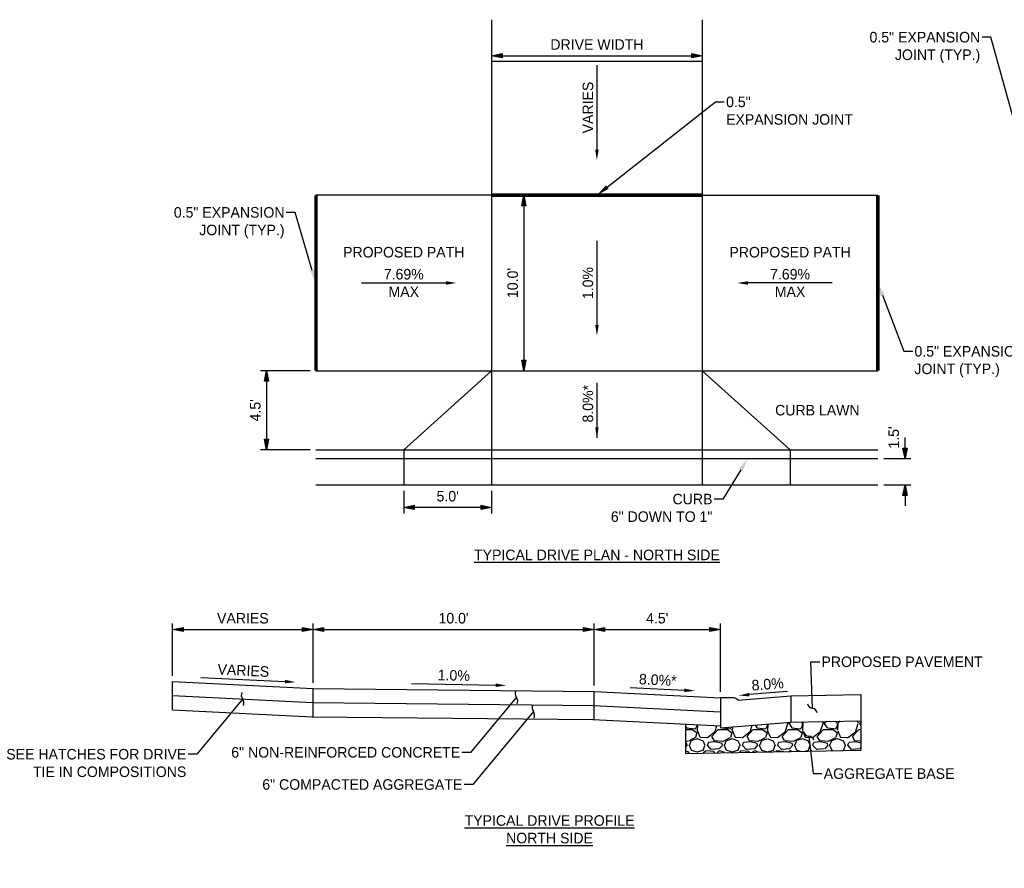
# Model space of a CAD drawing. Header units: feet. Extents: x 18895 to 19174, y 13693 to 13938.
# Tile 2 of 17: x 18946 to 18981, y 13734 to 13764. Entities that reach past the tile are written whole.
import ezdxf
from ezdxf import colors
from ezdxf.entities.mleader import LeaderData, LeaderLine
from ezdxf.math import Vec2, Vec3

# ---------------------------------------------------------------- set-up
doc = ezdxf.new("R2010")
doc.units = ezdxf.units.FT
doc.header["$MEASUREMENT"] = 0
doc.layers.add('PV_P_EOP', color=7, linetype='Continuous')
doc.layers.add('PV_X_Text', color=7, linetype='Continuous')
doc.styles.add('Slanted-Normal', font='font31.shx', dxfattribs={"height": 0.125})
doc.styles.get("Standard").update_dxf_attribs({"font": 'font31.shx'})
doc.dimstyles.new('Dec-1  Slanted', dxfattribs={"dimtxt": 0.125, "dimasz": 0.125, "dimexe": 0.07, "dimexo": 0.07, "dimgap": 0.07, "dimtad": 1, "dimdec": 1, "dimzin": 3, "dimdsep": 46, "dimtxsty": 'Slanted-Normal', "dimblk": 'Dim1', "dimcen": 0, "dimclrd": 95, "dimclre": 95, "dimclrt": 7, "dimadec": 1, "dimazin": 3, "dimtfac": 1, "dimtdec": 1, "dimtix": 1, "dimtofl": 0, "dimtmove": 1, "dimatfit": 3, "dimldrblk": 'Dim1', "dimfxl": 1, "dimtolj": 1, "dimtzin": 0, "dimlwd": -1, "dimlwe": -1, "dimarcsym": 0})

# ---------------------------------------------------------------- blocks, each defined once
blk = doc.blocks.new('_Integral')
at = {"color": 0, "linetype": 'ByBlock', "lineweight": -2}
for centre, start, end in [((0.445, -0.091), 102, 168), ((-0.445, 0.091), 282, 348)]:
    blk.add_arc(centre, 0.454, start, end, dxfattribs=at)
blk = doc.blocks.new('Dim1')
h = blk.add_hatch(color=4)
h.dxf.hatch_style = 1
h.paths.add_polyline_path([(0, 0), (-1, -0.2), (-1, 0.2)])
at = {"color": 4}
blk.add_lwpolyline([(0, 0), (-1, -0.2), (-1, 0.2), (0, 0)], dxfattribs=at)
blk = doc.blocks.new('*D927')
at = {"layer": 'Defpoints', "color": 0, "transparency": 16777216}
for p in [(18956.188, 13742.483), (18951.188, 13740.627), (18956.188, 13740.377)]:
    blk.add_point(p, dxfattribs=at)
at = {"layer": 'PV_X_Text', "color": 95, "linetype": 'Continuous', "transparency": 16777216}
for p, q in [((18951.188, 13740.837), (18951.188, 13742.693)), ((18951.563, 13742.483), (18955.813, 13742.483)), ((18956.188, 13740.587), (18956.188, 13742.693))]:
    blk.add_line(p, q, dxfattribs=at)
at = {"layer": 'PV_X_Text', "color": 95, "transparency": 16777216, "xscale": 0.375, "yscale": 0.375, "zscale": 0.375, "rotation": 180}
blk.add_blockref('Dim1', (18951.188, 13742.483), dxfattribs=at)
at = {"layer": 'PV_X_Text', "color": 95, "transparency": 16777216, "xscale": 0.375, "yscale": 0.375, "zscale": 0.375}
blk.add_blockref('Dim1', (18956.188, 13742.483), dxfattribs=at)
at = {"layer": 'PV_X_Text', "color": 7, "transparency": 16777216, "insert": (18953.688, 13742.88), "char_height": 0.375, "attachment_point": 5, "style": 'Slanted-Normal'}
blk.add_mtext('\\A1;VARIES', dxfattribs=at)
blk = doc.blocks.new('*D926')
at = {"layer": 'Defpoints', "color": 0, "transparency": 16777216}
for p in [(18966.188, 13742.483), (18956.188, 13740.377), (18966.188, 13740.277)]:
    blk.add_point(p, dxfattribs=at)
at = {"layer": 'PV_X_Text', "color": 95, "linetype": 'Continuous', "transparency": 16777216}
for p, q in [((18956.188, 13740.587), (18956.188, 13742.693)), ((18956.563, 13742.483), (18965.813, 13742.483)), ((18966.188, 13740.487), (18966.188, 13742.693))]:
    blk.add_line(p, q, dxfattribs=at)
at = {"layer": 'PV_X_Text', "color": 95, "transparency": 16777216, "xscale": 0.375, "yscale": 0.375, "zscale": 0.375, "rotation": 180}
blk.add_blockref('Dim1', (18956.188, 13742.483), dxfattribs=at)
at = {"layer": 'PV_X_Text', "color": 95, "transparency": 16777216, "xscale": 0.375, "yscale": 0.375, "zscale": 0.375}
blk.add_blockref('Dim1', (18966.188, 13742.483), dxfattribs=at)
at = {"layer": 'PV_X_Text', "color": 7, "transparency": 16777216, "insert": (18961.188, 13742.88), "char_height": 0.375, "attachment_point": 5, "style": 'Slanted-Normal'}
blk.add_mtext("\\A1;10.0'", dxfattribs=at)
blk = doc.blocks.new('*D928')
at = {"layer": 'Defpoints', "color": 0, "transparency": 16777216}
for p in [(18970.688, 13742.483), (18966.188, 13740.277), (18970.688, 13740.052)]:
    blk.add_point(p, dxfattribs=at)
at = {"layer": 'PV_X_Text', "color": 95, "linetype": 'Continuous', "transparency": 16777216}
for p, q in [((18966.188, 13740.487), (18966.188, 13742.693)), ((18966.563, 13742.483), (18970.313, 13742.483)), ((18970.688, 13740.262), (18970.688, 13742.693))]:
    blk.add_line(p, q, dxfattribs=at)
at = {"layer": 'PV_X_Text', "color": 95, "transparency": 16777216, "xscale": 0.375, "yscale": 0.375, "zscale": 0.375, "rotation": 180}
blk.add_blockref('Dim1', (18966.188, 13742.483), dxfattribs=at)
at = {"layer": 'PV_X_Text', "color": 95, "transparency": 16777216, "xscale": 0.375, "yscale": 0.375, "zscale": 0.375}
blk.add_blockref('Dim1', (18970.688, 13742.483), dxfattribs=at)
at = {"layer": 'PV_X_Text', "color": 7, "transparency": 16777216, "insert": (18968.438, 13742.88), "char_height": 0.375, "attachment_point": 5, "style": 'Slanted-Normal'}
blk.add_mtext("\\A1;4.5'", dxfattribs=at)
blk = doc.blocks.new('*D929')
at = {"layer": 'Defpoints', "color": 0, "transparency": 16777216}
for p in [(18962.541, 13762.912), (18970.041, 13762.912), (18970.041, 13762.912)]:
    blk.add_point(p, dxfattribs=at)
at = {"layer": 'PV_X_Text', "color": 95, "linetype": 'Continuous', "transparency": 16777216}
blk.add_line((18962.916, 13762.912), (18969.666, 13762.912), dxfattribs=at)
at = {"layer": 'PV_X_Text', "color": 95, "transparency": 16777216, "xscale": 0.375, "yscale": 0.375, "zscale": 0.375, "rotation": 180}
blk.add_blockref('Dim1', (18962.541, 13762.912), dxfattribs=at)
at = {"layer": 'PV_X_Text', "color": 95, "transparency": 16777216, "xscale": 0.375, "yscale": 0.375, "zscale": 0.375}
blk.add_blockref('Dim1', (18970.041, 13762.912), dxfattribs=at)
at = {"layer": 'PV_X_Text', "color": 7, "transparency": 16777216, "insert": (18966.291, 13763.31), "char_height": 0.375, "attachment_point": 5, "style": 'Slanted-Normal'}
blk.add_mtext('\\A1;DRIVE WIDTH', dxfattribs=at)
blk = doc.blocks.new('*D936')
at = {"layer": 'Defpoints', "color": 0, "transparency": 16777216}
for p in [(18962.541, 13757.943), (18962.541, 13751.693), (18963.69, 13751.693)]:
    blk.add_point(p, dxfattribs=at)
at = {"layer": 'PV_X_Text', "color": 95, "linetype": 'Continuous', "transparency": 16777216}
for p, q in [((18962.751, 13757.943), (18963.9, 13757.943)), ((18963.69, 13757.568), (18963.69, 13752.068)), ((18962.751, 13751.693), (18963.9, 13751.693))]:
    blk.add_line(p, q, dxfattribs=at)
at = {"layer": 'PV_X_Text', "color": 95, "transparency": 16777216, "xscale": 0.375, "yscale": 0.375, "zscale": 0.375}
for p, rotation in [((18963.69, 13757.943), 90), ((18963.69, 13751.693), 270)]:
    blk.add_blockref('Dim1', p, dxfattribs=dict(at, rotation=rotation))
at = {"layer": 'PV_X_Text', "color": 7, "transparency": 16777216, "insert": (18963.292, 13754.818), "char_height": 0.375, "attachment_point": 5, "rotation": 90, "style": 'Slanted-Normal'}
blk.add_mtext("\\A1;10.0'", dxfattribs=at)
blk = doc.blocks.new('*D935')
at = {"layer": 'Defpoints', "color": 0, "transparency": 16777216}
for p in [(18956.291, 13751.693), (18954.53, 13748.881), (18956.291, 13748.881)]:
    blk.add_point(p, dxfattribs=at)
at = {"layer": 'PV_X_Text', "color": 95, "linetype": 'Continuous', "transparency": 16777216}
for p, q in [((18956.081, 13751.693), (18954.32, 13751.693)), ((18954.53, 13751.318), (18954.53, 13749.256)), ((18956.081, 13748.881), (18954.32, 13748.881))]:
    blk.add_line(p, q, dxfattribs=at)
at = {"layer": 'PV_X_Text', "color": 95, "transparency": 16777216, "xscale": 0.375, "yscale": 0.375, "zscale": 0.375}
for p, rotation in [((18954.53, 13751.693), 90), ((18954.53, 13748.881), 270)]:
    blk.add_blockref('Dim1', p, dxfattribs=dict(at, rotation=rotation))
at = {"layer": 'PV_X_Text', "color": 7, "transparency": 16777216, "insert": (18954.133, 13750.287), "char_height": 0.375, "attachment_point": 5, "rotation": 90, "style": 'Slanted-Normal'}
blk.add_mtext("\\A1;4.5'", dxfattribs=at)
blk = doc.blocks.new('*D937')
at = {"layer": 'Defpoints', "color": 0, "transparency": 16777216}
for p in [(18976.291, 13748.568), (18976.291, 13747.631), (18977.257, 13747.631)]:
    blk.add_point(p, dxfattribs=at)
at = {"layer": 'PV_X_Text', "color": 95, "linetype": 'Continuous', "transparency": 16777216}
for p, q in [((18977.257, 13748.943), (18977.257, 13749.318)), ((18976.501, 13748.568), (18977.467, 13748.568)), ((18976.501, 13747.631), (18977.467, 13747.631)), ((18977.257, 13747.256), (18977.257, 13746.881))]:
    blk.add_line(p, q, dxfattribs=at)
at = {"layer": 'PV_X_Text', "color": 95, "transparency": 16777216, "xscale": 0.375, "yscale": 0.375, "zscale": 0.375}
for p, rotation in [((18977.257, 13748.568), 270), ((18977.257, 13747.631), 90)]:
    blk.add_blockref('Dim1', p, dxfattribs=dict(at, rotation=rotation))
at = {"layer": 'PV_X_Text', "color": 7, "transparency": 16777216, "insert": (18976.859, 13749.318), "char_height": 0.375, "attachment_point": 5, "rotation": 90, "style": 'Slanted-Normal'}
blk.add_mtext("\\A1;1.5'", dxfattribs=at)
blk = doc.blocks.new('*D938')
at = {"layer": 'Defpoints', "color": 0, "transparency": 16777216}
for p in [(18959.416, 13747.631), (18962.541, 13747.631), (18959.416, 13746.827)]:
    blk.add_point(p, dxfattribs=at)
at = {"layer": 'PV_X_Text', "color": 95, "linetype": 'Continuous', "transparency": 16777216}
for p, q in [((18959.416, 13747.421), (18959.416, 13746.617)), ((18962.541, 13747.421), (18962.541, 13746.617)), ((18962.166, 13746.827), (18959.791, 13746.827))]:
    blk.add_line(p, q, dxfattribs=at)
at = {"layer": 'PV_X_Text', "color": 95, "transparency": 16777216, "xscale": 0.375, "yscale": 0.375, "zscale": 0.375, "rotation": 180}
blk.add_blockref('Dim1', (18959.416, 13746.827), dxfattribs=at)
at = {"layer": 'PV_X_Text', "color": 95, "transparency": 16777216, "xscale": 0.375, "yscale": 0.375, "zscale": 0.375}
blk.add_blockref('Dim1', (18962.541, 13746.827), dxfattribs=at)
at = {"layer": 'PV_X_Text', "color": 7, "transparency": 16777216, "insert": (18960.979, 13747.225), "char_height": 0.375, "attachment_point": 5, "style": 'Slanted-Normal'}
blk.add_mtext("\\A1;5.0'", dxfattribs=at)

msp = doc.modelspace()

# ---------------------------------------------------------------- hatches: boundary and pattern name
at = {"layer": 'PV_P_EOP'}
h = msp.add_hatch(dxfattribs=at)
h.set_pattern_fill('GRAVEL', color=256, scale=1.25)
h.set_pattern_definition([(228.0127875, (-4775.49906, -3449.14961), (-10, -11.25), [0.16817, -16.64886006]), (184.96974073, (-4775.611563, -3449.274614), (15, 1.25), [0.288585, -28.56990595]), (132.51044708, (-4775.89906, -3449.299614), (12.5, -13.75), [0.203485, -20.145040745]), (267.273689, (-4776.386563, -3449.612114), (1.25, 25), [0.2627975, -26.01694755]), (292.83365418, (-4776.399063, -3449.874614), (-6.25, 15), [0.25769375, -25.51171641]), (357.273689, (-4776.299063, -3450.112114), (-25, 1.25), [0.2627975, -26.01694755]), (37.69424047, (-4776.036563, -3450.124614), (-16.25, -12.5), [0.34753625, -34.406060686]), (72.25532837, (-4775.761563, -3449.912114), (8.75, 27.5), [0.32811, -32.48290187]), (121.42956562, (-4775.661563, -3449.599614), (-10, 16.25), [0.2636875, -26.105091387]), (175.2363583, (-4775.79906, -3449.37461), (13.75, -1.25), [0.30104, -14.750953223]), (222.3974378, (-4776.099063, -3449.349614), (-15, -13.75), [0.38931, -38.541718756]), (138.81407483, (-4775.14906, -3449.62461), (-8.75, 7.5), [0.13287625, -13.154806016]), (171.4692344, (-4775.24906, -3449.537114), (16.25, -2.5), [0.25279625, -25.02688927]), (225, (-4775.4991, -3449.4996), (-1e-16, -1.25), [0.17677625, -1.590990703]), (203.1985905, (-4775.58656, -3449.34961), (6.25, 2.5), [0.0951975, -9.42451888]), (291.8014095, (-4775.67406, -3449.38711), (-1.25, 3.75), [0.13462875, -6.59682726]), (30.9637565, (-4775.62406, -3449.51211), (3.75, 2.5), [0.21866125, -7.07002862]), (161.5650512, (-4775.43656, -3449.3996), (2.5, -1.25), [0.15811375, -3.794733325]), (16.38954033, (-4776.39906, -3449.387114), (12.5, 3.75), [0.2215, -21.928556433]), (70.34617594, (-4776.18656, -3449.324614), (-5, -13.75), [0.18582625, -18.396759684]), (293.1985905, (-4775.43656, -3449.14961), (-2.5, 6.25), [0.19039375, -9.32932263]), (343.61045967, (-4775.36156, -3449.324614), (-12.5, 3.75), [0.2215, -21.928556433]), (339.4439548, (-4776.39906, -3450.16211), (-6.25, 2.5), [0.2136, -10.46640468]), (294.77514057, (-4776.19906, -3450.23711), (-6.25, 13.75), [0.1789725, -17.71830383]), (66.8014095, (-4775.42406, -3450.39961), (2.5, 6.25), [0.19039375, -9.32932263]), (17.35402464, (-4775.34906, -3450.224614), (-16.25, -5), [0.20953875, -20.74427952]), (69.4439548, (-4776.03656, -3450.39961), (-2.5, -6.25), [0.1068, -10.57320468]), (101.3099325, (-4775.49906, -3450.39961), (-1.25, 5), [0.0637375, -6.31003689]), (165.9637565, (-4775.51156, -3450.3371), (3.75, -1.25), [0.25769375, -4.89618828]), (186.00900596, (-4775.76156, -3450.274614), (12.5, 1.25), [0.2388125, -23.64240397]), (303.6900675, (-4775.62406, -3449.6246), (-1.25, 2.5), [0.1802775, -4.326661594]), (353.15722659, (-4775.524063, -3449.774614), (21.25, -2.5), [0.3147425, -31.15945328]), (60.9453959, (-4775.21156, -3449.81211), (-5, -8.75), [0.128695, -12.740842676]), (90, (-4775.1491, -3449.6996), (-1.25, 1.25), [0.075, -1.175]), (120.25643716, (-4775.78656, -3450.23711), (5, -8.75), [0.173655, -17.191899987]), (48.0127875, (-4775.87406, -3450.08711), (10, 11.25), [0.33634, -16.48069006]), (0, (-4775.6491, -3449.8371), (1.25, 1.25), [0.325, -0.925]), (325.30484647, (-4775.32406, -3449.837114), (12.5, -8.75), [0.1976425, -19.566592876]), (254.0546041, (-4775.16156, -3449.94961), (-1.25, -5), [0.1820025, -8.91813486]), (207.64597536, (-4775.211563, -3450.124614), (-23.75, -12.5), [0.29633125, -29.33684273]), (175.42607874, (-4775.474063, -3450.262114), (-16.25, 1.25), [0.31349875, -31.03634176])])
h.paths.add_polyline_path([(18969.436, 13739.113), (18970.688, 13739.049), (18970.688, 13738.979), (18973.188, 13739.182), (18975.688, 13739.232), (18975.688, 13738.19), (18969.438, 13738.065)])

# ---------------------------------------------------------------- linework, layer by layer
for points in [[(18962.541, 13764.193), (18962.541, 13747.631)], [(18970.041, 13764.193), (18970.041, 13747.631)], [(18962.541, 13762.722), (18970.041, 13762.722)], [(18962.541, 13757.943), (18956.291, 13757.943)], [(18970.041, 13757.943), (18976.291, 13757.943)], [(18956.291, 13751.693), (18976.291, 13751.693)], [(18962.541, 13751.693), (18959.416, 13748.881), (18959.416, 13747.631)], [(18970.041, 13751.693), (18973.166, 13748.881), (18973.166, 13747.631)], [(18956.291, 13748.881), (18976.291, 13748.881)], [(18956.291, 13748.568), (18976.291, 13748.568)], [(18956.291, 13747.631), (18976.291, 13747.631)], [(18951.188, 13739.626), (18951.188, 13740.627)], [(18951.188, 13740.627), (18956.188, 13740.377), (18966.188, 13740.277), (18970.688, 13740.052)], [(18956.188, 13739.377), (18956.188, 13740.377)], [(18951.188, 13740.126), (18956.173, 13739.877), (18966.165, 13739.777), (18970.688, 13739.551)], [(18966.188, 13739.275), (18966.188, 13740.277)], [(18970.688, 13740.052), (18970.688, 13738.979)], [(18971.313, 13739.969), (18973.188, 13740.119)], [(18973.188, 13740.119), (18975.688, 13740.169)], [(18973.188, 13740.119), (18973.188, 13739.179)], [(18975.688, 13740.169), (18975.688, 13738.19)], [(18951.188, 13739.626), (18956.158, 13739.377), (18966.143, 13739.277), (18970.688, 13739.051)], [(18969.438, 13739.113), (18969.438, 13738.065)], [(18970.688, 13738.979), (18973.188, 13739.179)], [(18973.188, 13739.182), (18975.688, 13739.232)], [(18969.438, 13738.065), (18975.688, 13738.19)]]:
    msp.add_lwpolyline(points, dxfattribs=at)
at = {"layer": 'PV_P_EOP', "const_width": 0.125}
for points in [[(18956.291, 13757.943), (18956.291, 13751.693)], [(18962.541, 13757.943), (18970.041, 13757.943)], [(18976.291, 13757.943), (18976.291, 13751.693)]]:
    msp.add_lwpolyline(points, dxfattribs=at)
at = {"layer": 'PV_P_EOP'}
msp.add_lwpolyline([(18971.313, 13739.969, 0.188257), (18971.101, 13740.052), (18970.688, 13740.052)], format="xyb", dxfattribs=at)
at = {"layer": 'PV_X_Text', "linetype": 'ByBlock', "lineweight": -2}
for points in [[(18966.291, 13762.569), (18966.291, 13759.568)], [(18966.291, 13756.319), (18966.291, 13753.318)], [(18957.916, 13754.818), (18960.917, 13754.818)], [(18974.667, 13754.818), (18971.666, 13754.818)], [(18952.189, 13740.777), (18955.186, 13740.627)], [(18959.687, 13740.557), (18962.688, 13740.497)], [(18967.471, 13740.413), (18969.404, 13740.316)], [(18973.074, 13740.269), (18971.716, 13740.161)]]:
    msp.add_lwpolyline(points, dxfattribs=at)
at = {"layer": 'PV_X_Text'}
msp.add_lwpolyline([(18966.291, 13751.268), (18966.291, 13749.306)], dxfattribs=at)
for points in [[(18966.229, 13759.568), (18966.291, 13759.193), (18966.354, 13759.568)], [(18960.917, 13754.881), (18961.292, 13754.818), (18960.917, 13754.756)], [(18971.666, 13754.881), (18971.291, 13754.818), (18971.666, 13754.756)], [(18966.229, 13753.318), (18966.291, 13752.943), (18966.354, 13753.318)], [(18966.229, 13749.681), (18966.291, 13749.306), (18966.354, 13749.681)], [(18955.189, 13740.69), (18955.561, 13740.608), (18955.183, 13740.565)], [(18962.689, 13740.559), (18963.063, 13740.49), (18962.687, 13740.435)], [(18969.407, 13740.379), (18969.779, 13740.297), (18969.401, 13740.254)], [(18971.711, 13740.223), (18971.342, 13740.131), (18971.721, 13740.098)]]:
    msp.add_solid(points, dxfattribs=at)

# ---------------------------------------------------------------- texts
at = {"layer": 'PV_P_EOP', "char_height": 0.375, "width": 29.24884, "attachment_point": 5, "style": 'Slanted-Normal'}
for s, insert in [('{\\LTYPICAL DRIVE PLAN - NORTH SIDE}', (18966.291, 13745.134)), ('{\\LTYPICAL DRIVE PROFILE\\PNORTH SIDE}', (18964.604, 13735.365))]:
    msp.add_mtext(s, dxfattribs=dict(at, insert=insert))
at = {"layer": 'PV_X_Text', "char_height": 0.375, "width": 2.18377, "attachment_point": 5, "style": 'Slanted-Normal'}
for s, insert, rotation in [('VARIES', (18965.972, 13761.065), 90), ('1.0%', (18965.972, 13754.815), 90), ('8.0%*', (18965.972, 13750.52), 90), ('VARIES', (18953.707, 13741.021), 357.1376), ('1.0%', (18961.197, 13740.847), 358.8542), ('8.0%*', (18968.457, 13740.684), 357.1376), ('8.0%', (18972.367, 13740.533), 4.5739)]:
    msp.add_mtext(s, dxfattribs=dict(at, insert=insert, rotation=rotation))
at = {"layer": 'PV_X_Text', "char_height": 0.375, "attachment_point": 5, "style": 'Slanted-Normal'}
for s, insert, width in [('PROPOSED PATH', (18959.416, 13755.912), 29.24884), ('PROPOSED PATH', (18973.166, 13755.912), 29.24884), ('7.69%\\PMAX', (18959.416, 13754.818), 2.18377), ('7.69%\\PMAX', (18973.166, 13754.818), 2.18377), ('CURB LAWN', (18974.138, 13750.287), 29.24884)]:
    msp.add_mtext(s, dxfattribs=dict(at, insert=insert, width=width))

# ---------------------------------------------------------------- dimensions: what is measured, and where the dimension line sits
at = {"layer": 'PV_X_Text'}
for base, p1, p2, text, picture, middle in [((18970.041, 13762.912), (18962.541, 13762.912), (18970.041, 13762.912), 'DRIVE WIDTH', '*D929', (18966.291, 13763.31)), ((18959.416, 13746.827), (18962.541, 13747.631), (18959.416, 13747.631), "5.0'", '*D938', (18960.979, 13747.225)), ((18956.188, 13742.483), (18951.188, 13740.627), (18956.188, 13740.377), 'VARIES', '*D927', (18953.688, 13742.88))]:
    dim = msp.add_linear_dim(base=base, p1=p1, p2=p2, text=text, dimstyle='Dec-1  Slanted', override={"dimpost": "'"}, dxfattribs=at)
    dim.commit()
    dim.dimension.update_dxf_attribs({"geometry": picture, "text_midpoint": middle})
for base, p1, p2, text, picture, middle in [((18963.69, 13751.693), (18962.541, 13757.943), (18962.541, 13751.693), "10.0'", '*D936', (18963.292, 13754.818)), ((18954.53, 13748.881), (18956.291, 13751.693), (18956.291, 13748.881), "4.5'", '*D935', (18954.133, 13750.287))]:
    dim = msp.add_linear_dim(base=base, p1=p1, p2=p2, angle=90, text=text, dimstyle='Dec-1  Slanted', override={"dimpost": "'"}, dxfattribs=at)
    dim.commit()
    dim.dimension.update_dxf_attribs({"geometry": picture, "text_midpoint": middle})
dim = msp.add_linear_dim(base=(18977.257, 13747.631), p1=(18976.291, 13748.568), p2=(18976.291, 13747.631), angle=90, text="1.5'", dimstyle='Dec-1  Slanted', override={"dimpost": "'"}, dxfattribs=at)
dim.commit()
dim.dimension.update_dxf_attribs({"geometry": '*D937', "text_midpoint": (18977.257, 13749.318), "dimtype": 160})
for base, p1, p2, picture, middle in [((18966.188, 13742.483), (18956.188, 13740.377), (18966.188, 13740.277), '*D926', (18961.188, 13742.88)), ((18970.688, 13742.483), (18966.188, 13740.277), (18970.688, 13740.052), '*D928', (18968.438, 13742.88))]:
    dim = msp.add_linear_dim(base=base, p1=p1, p2=p2, dimstyle='Dec-1  Slanted', override={"dimpost": "'"}, dxfattribs=at)
    dim.commit()
    dim.dimension.update_dxf_attribs({"geometry": picture, "text_midpoint": middle})

# ---------------------------------------------------------------- leaders
ml = msp.add_multileader_mtext('Standard', dxfattribs=at)
ml.set_content('0.5" EXPANSION \\PJOINT (TYP.)', color=256)
ml.set_leader_properties()
ml.build(insert=Vec2(0, 0))
ml.multileader.update_dxf_attribs({"dogleg_length": 0.25, "arrow_head_size": 0.469})
ctx = ml.context
ctx.base_point, ctx.char_height, ctx.arrow_head_size, ctx.landing_gap_size, ctx.plane_origin = Vec3(18975.501, 13763.571), 0.375, 0.469, 0.0625, Vec3(18981.668, 13758.679)
ctx.text_align_type = 2
notes = []
notes.append((ctx, [(1, (1, 1, 0), (18980.31, 13763.571), (-1, 0), 0.312, [(0, [(18981.668, 13758.679)], 0, [])])]))
ctx.mtext.insert, ctx.mtext.alignment, ctx.mtext.flow_direction = Vec3(18979.935, 13763.758), 3, 5
ml = msp.add_multileader_mtext('Standard', dxfattribs=at)
ml.set_content('0.5" \\PEXPANSION JOINT', color=256)
ml.set_leader_properties()
ml.build(insert=Vec2(0, 0))
ml.multileader.update_dxf_attribs({"dogleg_length": 0.25, "arrow_head_size": 0.469})
ctx = ml.context
ctx.base_point, ctx.char_height, ctx.arrow_head_size, ctx.landing_gap_size, ctx.plane_origin = Vec3(18970.826, 13761.266), 0.375, 0.469, 0.0625, Vec3(18966.291, 13757.943)
notes.append((ctx, [(0, (1, 1, 0), (18970.513, 13761.266), (1, 0), 0.312, [(0, [(18966.291, 13757.943)], 0, [])])]))
ctx.mtext.insert, ctx.mtext.flow_direction = Vec3(18970.888, 13761.454), 5
ml = msp.add_multileader_mtext('Standard', dxfattribs=at)
ml.set_content('0.5" EXPANSION\\PJOINT (TYP.)', color=256)
ml.set_leader_properties()
ml.build(insert=Vec2(0, 0))
ml.multileader.update_dxf_attribs({"dogleg_length": 0.25, "arrow_head_size": 0.469})
ctx = ml.context
ctx.base_point, ctx.char_height, ctx.arrow_head_size, ctx.landing_gap_size, ctx.plane_origin = Vec3(18950.737, 13757.331), 0.375, 0.469, 0.0625, Vec3(18956.291, 13754.818)
ctx.text_align_type = 2
notes.append((ctx, [(1, (1, 1, 0), (18955.547, 13757.331), (-1, 0), 0.312, [(0, [(18956.291, 13754.818)], 0, [])])]))
ctx.mtext.insert, ctx.mtext.alignment, ctx.mtext.flow_direction = Vec3(18955.172, 13757.519), 3, 5
ml = msp.add_multileader_mtext('Standard', dxfattribs=at)
ml.set_content('0.5" EXPANSION \\PJOINT (TYP.)', color=256)
ml.set_leader_properties()
ml.build(insert=Vec2(0, 0))
ml.multileader.update_dxf_attribs({"dogleg_length": 0.25, "arrow_head_size": 0.469})
ctx = ml.context
ctx.base_point, ctx.char_height, ctx.arrow_head_size, ctx.landing_gap_size, ctx.plane_origin = Vec3(18977.531, 13752.386), 0.375, 0.469, 0.0625, Vec3(18976.291, 13754.818)
notes.append((ctx, [(0, (1, 1, 0), (18977.219, 13752.386), (1, 0), 0.312, [(0, [(18976.291, 13754.818)], 0, [])])]))
ctx.mtext.insert, ctx.mtext.flow_direction = Vec3(18977.594, 13752.574), 5
ml = msp.add_multileader_mtext('Standard', dxfattribs=at)
ml.set_content('CURB\\P6" DOWN TO 1"', color=256)
ml.set_leader_properties()
ml.build(insert=Vec2(0, 0))
ml.multileader.update_dxf_attribs({"dogleg_length": 0.25, "arrow_head_size": 0.469})
ctx = ml.context
ctx.base_point, ctx.char_height, ctx.arrow_head_size, ctx.landing_gap_size, ctx.plane_origin = Vec3(18966.347, 13747.126), 0.375, 0.469, 0.0625, Vec3(18971.659, 13748.568)
ctx.text_align_type = 2
notes.append((ctx, [(1, (1, 1, 0), (18970.778, 13747.126), (-1, 0), 0.312, [(0, [(18971.659, 13748.568)], 0, [])])]))
ctx.mtext.insert, ctx.mtext.alignment, ctx.mtext.flow_direction = Vec3(18970.403, 13747.313), 3, 5
ml = msp.add_multileader_mtext('Standard', dxfattribs=at)
ml.set_content('PROPOSED PAVEMENT', color=256)
ml.set_leader_properties()
ml.set_arrow_properties(name='INTEGRAL')
ml.build(insert=Vec2(0, 0))
ml.multileader.update_dxf_attribs({"dogleg_length": 0.25, "arrow_head_size": 0.469})
ctx = ml.context
ctx.base_point, ctx.char_height, ctx.arrow_head_size, ctx.landing_gap_size, ctx.plane_origin = Vec3(18974.222, 13741.333), 0.375, 0.469, 0.0625, Vec3(18973.961, 13739.675)
notes.append((ctx, [(0, (1, 1, 0), (18973.909, 13741.333), (1, 0), 0.312, [(0, [(18973.961, 13739.675)], 0, [])])]))
ctx.mtext.insert, ctx.mtext.flow_direction = Vec3(18974.284, 13741.52), 5
ml = msp.add_multileader_mtext('Standard', dxfattribs=at)
ml.set_content('SEE HATCHES FOR DRIVE\\P TIE IN COMPOSITIONS', color=256)
ml.set_leader_properties()
ml.set_arrow_properties(name='INTEGRAL')
ml.build(insert=Vec2(0, 0))
ml.multileader.update_dxf_attribs({"dogleg_length": 0.25, "arrow_head_size": 0.469})
ctx = ml.context
ctx.base_point, ctx.char_height, ctx.arrow_head_size, ctx.landing_gap_size, ctx.plane_origin = Vec3(18944.869, 13738.04), 0.375, 0.469, 0.0625, Vec3(18954.112, 13739.81)
ctx.text_align_type = 2
notes.append((ctx, [(0, (1, 1, 0), (18952.051, 13738.04), (-1, 0), 0.312, [(0, [(18953.68, 13740.002)], 0, [])])]))
ctx.mtext.insert, ctx.mtext.alignment, ctx.mtext.flow_direction = Vec3(18951.676, 13738.228), 3, 5
ml = msp.add_multileader_mtext('Standard', dxfattribs=at)
ml.set_content('6" NON-REINFORCED CONCRETE', color=256)
ml.set_leader_properties()
ml.set_arrow_properties(name='INTEGRAL')
ml.build(insert=Vec2(0, 0))
ml.multileader.update_dxf_attribs({"dogleg_length": 0.25, "arrow_head_size": 0.469})
ctx = ml.context
ctx.base_point, ctx.char_height, ctx.arrow_head_size, ctx.landing_gap_size, ctx.plane_origin = Vec3(18952.86, 13738.107), 0.375, 0.469, 0.0625, Vec3(18963.858, 13739.877)
ctx.text_align_type = 2
notes.append((ctx, [(0, (1, 1, 0), (18961.797, 13738.107), (-1, 0), 0.312, [(0, [(18963.426, 13740.069)], 0, [])])]))
ctx.mtext.insert, ctx.mtext.alignment, ctx.mtext.flow_direction = Vec3(18961.422, 13738.295), 3, 5
ml = msp.add_multileader_mtext('Standard', dxfattribs=at)
ml.set_content('6" COMPACTED AGGREGATE', color=256)
ml.set_leader_properties()
ml.set_arrow_properties(name='INTEGRAL')
ml.build(insert=Vec2(0, 0))
ml.multileader.update_dxf_attribs({"dogleg_length": 0.25, "arrow_head_size": 0.469})
ctx = ml.context
ctx.base_point, ctx.char_height, ctx.arrow_head_size, ctx.landing_gap_size, ctx.plane_origin = Vec3(18954.116, 13736.962), 0.375, 0.469, 0.0625, Vec3(18963.345, 13739.3)
ctx.text_align_type = 2
notes.append((ctx, [(0, (1, 1, 0), (18961.872, 13736.962), (-1, 0), 0.312, [(0, [(18964.029, 13739.562)], 0, [])])]))
ctx.mtext.insert, ctx.mtext.alignment, ctx.mtext.flow_direction = Vec3(18961.497, 13737.15), 3, 5
ml = msp.add_multileader_mtext('Standard', dxfattribs=at)
ml.set_content('AGGREGATE BASE', color=256)
ml.set_leader_properties()
ml.set_arrow_properties(name='INTEGRAL')
ml.build(insert=Vec2(0, 0))
ml.multileader.update_dxf_attribs({"dogleg_length": 0.25, "arrow_head_size": 0.469})
ctx = ml.context
ctx.base_point, ctx.char_height, ctx.arrow_head_size, ctx.landing_gap_size, ctx.plane_origin = Vec3(18974.301, 13737.351), 0.375, 0.469, 0.0625, Vec3(18973.652, 13738.499)
notes.append((ctx, [(0, (1, 1, 0), (18973.989, 13737.351), (1, 0), 0.312, [(0, [(18973.83, 13738.686)], 0, [])])]))
ctx.mtext.insert, ctx.mtext.flow_direction = Vec3(18974.364, 13737.538), 5
for ctx, leaders in notes:
    for number, flags, end, landing, length, lines in leaders:
        leader = LeaderData()
        leader.index, (leader.has_last_leader_line, leader.has_dogleg_vector, leader.attachment_direction) = number, flags
        leader.last_leader_point, leader.dogleg_vector, leader.dogleg_length = Vec3(end), Vec3(landing), length
        for number, points, colour, breaks in lines:
            line = LeaderLine()
            line.index, line.vertices, line.color, line.breaks = number, Vec3.list(points), colors.encode_raw_color(colour), breaks
            leader.lines.append(line)
        ctx.leaders.append(leader)

doc.saveas('drawing.dxf')
